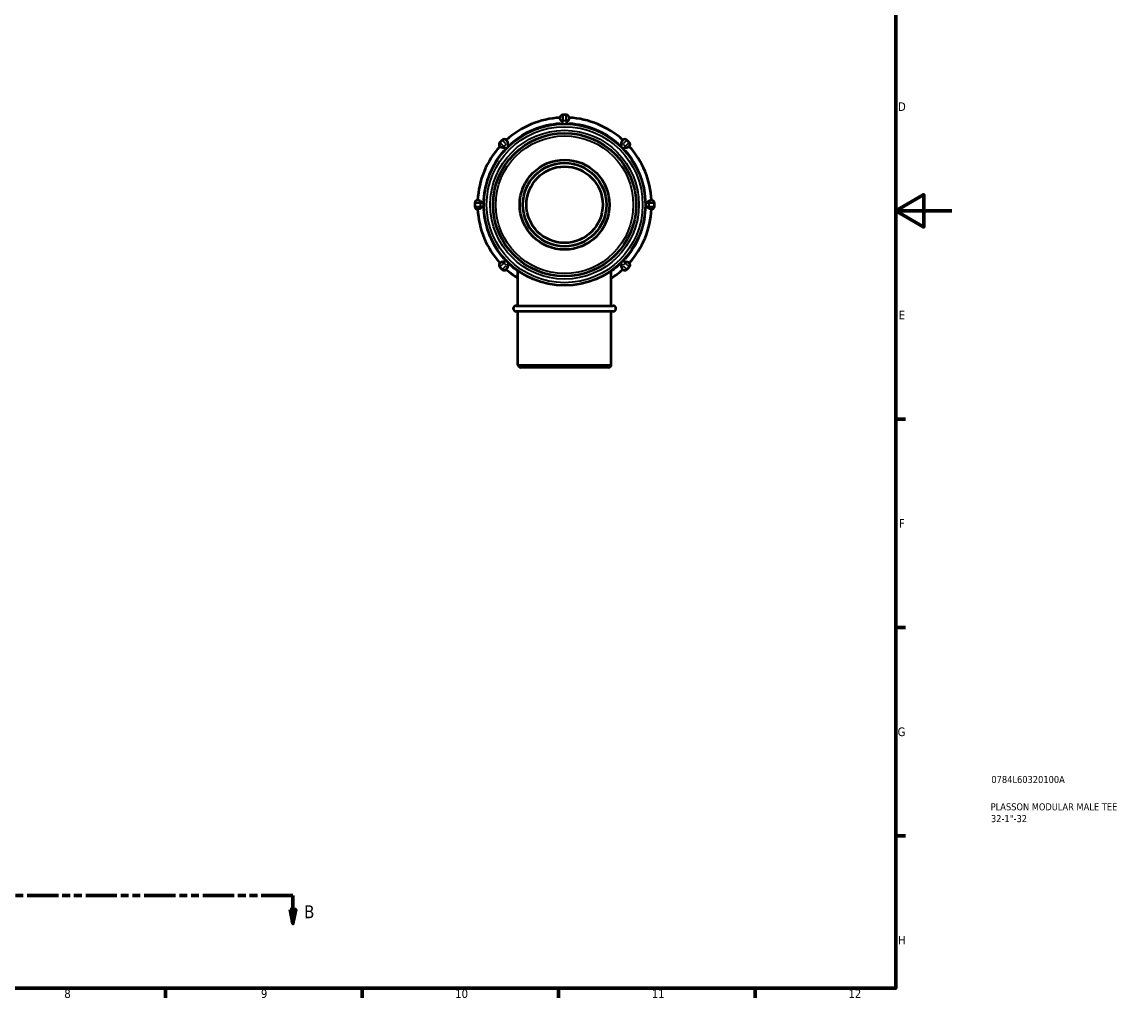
# Model space of a CAD drawing. Header units: millimetres. Extents: x -19 to 903, y 0 to 773.
# Tile 4 of 5: x 510 to 903, y 17 to 364. Entities that reach past the tile are written whole.
import ezdxf

# ---------------------------------------------------------------- set-up
doc = ezdxf.new("R2010")
doc.units = ezdxf.units.MM
doc.linetypes.add('DOUBLE_DASH_CHAIN', pattern=[1.2403, 0.6614, -0.0827, 0.1654, -0.0827, 0.1654, -0.0827])
for name, color, linetype, lineweight in [('Border (ANSI)', 7, 'Continuous', 70), ('Section Line (ANSI)', 7, 'DOUBLE_DASH_CHAIN', 70), ('Title (ISO)', 7, 'Continuous', 50), ('Visible (ANSI)', 7, 'Continuous', 50), ('Visible Narrow (ANSI)', 7, 'Continuous', 35)]:
    doc.layers.add(name, color=color, linetype=linetype, lineweight=lineweight)
doc.styles.add('Label Text (ANSI)', font='tahoma.ttf')
doc.styles.add('Note Text (ANSI)', font='tahoma.ttf')
doc.styles.add('Note Text (ISO)', font='tahoma.ttf')

# ---------------------------------------------------------------- blocks, each defined once
blk = doc.blocks.new('Borders Default Border')
at = {"layer": 'Border (ANSI)'}
for p, q in [((821, 222.75), (824.45, 222.75)), ((821, 148.5), (824.45, 148.5)), ((821, 74.25), (824.45, 74.25)), ((560.67, 20), (560.67, 16.55)), ((630.75, 20), (630.75, 16.55)), ((700.83, 20), (700.83, 16.55)), ((770.92, 20), (770.92, 16.55))]:
    blk.add_line(p, q, dxfattribs=at)
at = {"layer": 'Border (ANSI)', "flags": 128}
for points in [[(20, 20), (20, 574), (821, 574), (821, 20), (20, 20)], [(841, 297), (821, 297), (831, 302.77), (831, 291.23), (821, 297)]]:
    blk.add_lwpolyline(points, dxfattribs=at)
at = {"layer": 'Border (ANSI)', "attachment_point": 7, "style": 'Note Text (ANSI)'}
for s, insert, char_height in [('D', (821.81, 332.6), 3.05), ('E', (822.05, 258.35), 3.05), ('F', (822.14, 184.1), 3.05), ('G', (821.66, 109.79), 3.05), ('H', (821.81, 35.6), 3.05), ('8', (524.63, 16.48), 3.05), ('9', (594.7, 16.49), 3.05), ('10', (663.96, 16.49), 3.048), ('11', (734.04, 16.55), 3.048), ('12', (804.13, 16.55), 3.048)]:
    blk.add_mtext(s, dxfattribs=dict(at, insert=insert, char_height=char_height))
blk = doc.blocks.new('Title Blocks ISO')
at = {"layer": 'Title (ISO)', "color": 232, "true_color": 0xca0064, "style": 'Note Text (ISO)'}
for tag, p in [('PART_NUMBER_001', (34.08, 73.13)), ('DESCRIPTION_001', (33.84, 63.4)), ('DESCRIPTION_002', (33.93, 59.18))]:
    blk.add_attdef(tag, p, '', height=2.5, dxfattribs=at)
blk = doc.blocks.new('2dTransSection0')
at = {"layer": 'Section Line (ANSI)', "linetype": 'DOUBLE_DASH_CHAIN', "ltscale": 16.827274}
blk.add_line((302.67, 53.03), (606.13, 53.03), dxfattribs=at)
at = {"layer": 'Section Line (ANSI)', "linetype": 'Continuous'}
for p, q in [((302.67, 53.03), (313.94, 53.03)), ((302.67, 53.03), (302.67, 48.03)), ((594.86, 53.03), (606.13, 53.03)), ((606.13, 53.03), (606.13, 48.03)), ((301.67, 48.03), (302.67, 43.03)), ((303.67, 48.03), (301.67, 48.03)), ((302.67, 48.03), (302.67, 43.03)), ((302.67, 43.03), (303.67, 48.03)), ((605.13, 48.03), (606.13, 43.03)), ((607.13, 48.03), (605.13, 48.03)), ((606.13, 48.03), (606.13, 43.03)), ((606.13, 43.03), (607.13, 48.03))]:
    blk.add_line(p, q, dxfattribs=at)
at = {"layer": 'Section Line (ANSI)', "linetype": 'Continuous', "flags": 128}
for points in [[(301.67, 48.03), (302.67, 43.03), (303.67, 48.03), (301.67, 48.03)], [(605.13, 48.03), (606.13, 43.03), (607.13, 48.03), (605.13, 48.03)]]:
    blk.add_lwpolyline(points, dxfattribs=at)
at = {"layer": 'Section Line (ANSI)'}
for points in [[(301.67, 48.03), (302.67, 43.03), (303.67, 48.03), (301.67, 48.03)], [(605.13, 48.03), (606.13, 43.03), (607.13, 48.03), (605.13, 48.03)]]:
    blk.add_solid(points, dxfattribs=at)
at = {"layer": 'Section Line (ANSI)', "char_height": 4.57, "attachment_point": 7, "style": 'Label Text (ANSI)'}
for insert in [(295.92, 44.96), (610.09, 44.96)]:
    blk.add_mtext('B', dxfattribs=dict(at, insert=insert))

msp = doc.modelspace()

# ---------------------------------------------------------------- linework, layer by layer
at = {"layer": 'Visible (ANSI)'}
for p, q in [((703.564, 331.177), (702.364, 331.177)), ((701.364, 330.175), (701.364, 330.177)), ((704.564, 330.177), (704.564, 330.175)), ((680.761, 322.229), (679.912, 321.381)), ((679.914, 319.965), (679.912, 319.966)), ((682.175, 322.229), (682.177, 322.227)), ((723.751, 322.227), (723.753, 322.229)), ((726.015, 321.381), (725.167, 322.229)), ((726.015, 319.966), (726.014, 319.965)), ((670.964, 299.777), (670.964, 298.577)), ((671.964, 300.777), (671.966, 300.777)), ((733.961, 300.777), (733.964, 300.777)), ((734.964, 298.577), (734.964, 299.777)), ((671.966, 297.577), (671.964, 297.577)), ((733.964, 297.577), (733.961, 297.577)), ((679.912, 278.388), (679.914, 278.39)), ((679.912, 276.974), (680.761, 276.126)), ((682.177, 276.127), (682.175, 276.126)), ((686.339, 263.177), (686.339, 275.66)), ((719.588, 263.177), (719.588, 275.66)), ((723.753, 276.126), (723.751, 276.127)), ((725.167, 276.126), (726.015, 276.974)), ((726.014, 278.39), (726.015, 278.388)), ((685.677, 263.177), (720.251, 263.177)), ((720.251, 261.177), (685.677, 261.177)), ((686.339, 242.177), (686.339, 261.177)), ((719.588, 242.177), (719.588, 261.177)), ((718.588, 241.177), (687.339, 241.177))]:
    msp.add_line(p, q, dxfattribs=at)
for radius in [28.8, 25.5, 16, 14.88, 13.6]:
    msp.add_circle((702.964, 299.177), radius, dxfattribs=at)
for centre, radius, start, end in [((702.364, 330.177), 1, 90, 180), ((703.564, 330.177), 1, 0, 90), ((702.964, 299.177), 31.04, 92.9547, 132.0453), ((702.964, 299.177), 31.04, 47.9547, 87.0453), ((702.964, 299.177), 31.04, 137.9547, 177.0453), ((680.619, 320.673), 1, 135, 225), ((681.468, 321.522), 1, 45, 135), ((724.46, 321.522), 1, 45, 135), ((725.308, 320.673), 1, 315, 45), ((702.964, 299.177), 31.04, 2.9547, 42.0453), ((671.964, 299.777), 1, 90, 180), ((733.964, 299.777), 1, 0, 90), ((671.964, 298.577), 1, 180, 270), ((702.964, 299.177), 31.04, 182.9547, 222.0453), ((702.964, 299.177), 31.04, 317.9547, 357.0453), ((733.964, 298.577), 1, 270, 0), ((680.619, 277.681), 1, 135, 225), ((681.468, 276.833), 1, 225, 315), ((702.964, 299.177), 31.04, 227.9547, 237.61653), ((702.964, 299.177), 31.04, 302.38347, 312.0453), ((724.46, 276.833), 1, 225, 315), ((725.308, 277.681), 1, 315, 45), ((685.677, 262.177), 1, 90, 270), ((720.251, 262.177), 1, 270, 90), ((687.339, 242.177), 1, 180, 270), ((718.588, 242.177), 1, 270, 0)]:
    msp.add_arc(centre, radius, start, end, dxfattribs=at)
for points, knots in [([(701.691, 329.177), (701.662, 329.222), (701.635, 329.269), (701.531, 329.463), (701.473, 329.611), (701.395, 329.876), (701.378, 329.983), (701.363, 330.124), (701.364, 330.167), (701.364, 330.175)], [0.58277189, 0.58277189, 0.58277189, 0.58277189, 0.5979938, 0.5979938, 0.64463669, 0.64463669, 0.69110055, 0.69110055, 0.73349011, 0.73349011, 0.73349011, 0.73349011]), ([(702.364, 328.211), (702.362, 328.213), (702.361, 328.215), (702.216, 328.417), (702.071, 328.618), (701.849, 328.936), (701.766, 329.059), (701.691, 329.177)], [-0.80041227, -0.80041227, -0.80041227, -0.80041227, -0.79964564, -0.79964564, -0.72583817, -0.72583817, -0.67878962, -0.67878962, -0.67878962, -0.67878962]), ([(704.237, 329.177), (704.161, 329.059), (704.078, 328.936), (703.856, 328.618), (703.712, 328.417), (703.567, 328.215), (703.565, 328.213), (703.564, 328.211)], [-0.12080219, -0.12080219, -0.12080219, -0.12080219, -0.0737746, -0.0737746, 0, 0, 0.0007663, 0.0007663, 0.0007663, 0.0007663]), ([(704.564, 330.175), (704.564, 330.166), (704.565, 330.116), (704.544, 329.946), (704.52, 329.818), (704.415, 329.508), (704.341, 329.343), (704.243, 329.187), (704.24, 329.182), (704.237, 329.177)], [0.74265052, 0.74265052, 0.74265052, 0.74265052, 0.7887085, 0.7887085, 0.83928616, 0.83928616, 0.88859144, 0.88859144, 0.89009181, 0.89009181, 0.89009181, 0.89009181]), ([(680.85, 319.49), (680.798, 319.502), (680.746, 319.516), (680.536, 319.58), (680.39, 319.643), (680.147, 319.776), (680.06, 319.838), (679.949, 319.928), (679.919, 319.959), (679.914, 319.965)], [0.58277189, 0.58277189, 0.58277189, 0.58277189, 0.5979938, 0.5979938, 0.64463669, 0.64463669, 0.69110055, 0.69110055, 0.73349011, 0.73349011, 0.73349011, 0.73349011]), ([(682.009, 319.283), (682.007, 319.284), (682.004, 319.284), (681.759, 319.324), (681.515, 319.364), (681.133, 319.432), (680.987, 319.46), (680.85, 319.49)], [-0.80041227, -0.80041227, -0.80041227, -0.80041227, -0.79964564, -0.79964564, -0.72583817, -0.72583817, -0.67878962, -0.67878962, -0.67878962, -0.67878962]), ([(682.177, 322.227), (682.183, 322.221), (682.219, 322.186), (682.325, 322.052), (682.398, 321.945), (682.543, 321.651), (682.607, 321.482), (682.648, 321.301), (682.65, 321.296), (682.651, 321.291)], [0.74265052, 0.74265052, 0.74265052, 0.74265052, 0.7887085, 0.7887085, 0.83928616, 0.83928616, 0.88859144, 0.88859144, 0.89009181, 0.89009181, 0.89009181, 0.89009181]), ([(682.651, 321.291), (682.681, 321.154), (682.709, 321.008), (682.777, 320.626), (682.817, 320.382), (682.857, 320.137), (682.858, 320.134), (682.858, 320.132)], [-0.12080219, -0.12080219, -0.12080219, -0.12080219, -0.0737746, -0.0737746, 0, 0, 0.0007663, 0.0007663, 0.0007663, 0.0007663]), ([(723.069, 320.132), (723.07, 320.134), (723.07, 320.137), (723.111, 320.382), (723.15, 320.626), (723.219, 321.008), (723.246, 321.154), (723.277, 321.291)], [-0.80041227, -0.80041227, -0.80041227, -0.80041227, -0.79964564, -0.79964564, -0.72583817, -0.72583817, -0.67878962, -0.67878962, -0.67878962, -0.67878962]), ([(723.277, 321.291), (723.288, 321.343), (723.302, 321.395), (723.366, 321.606), (723.43, 321.751), (723.562, 321.994), (723.625, 322.082), (723.715, 322.192), (723.745, 322.222), (723.751, 322.227)], [0.58277189, 0.58277189, 0.58277189, 0.58277189, 0.5979938, 0.5979938, 0.64463669, 0.64463669, 0.69110055, 0.69110055, 0.73349011, 0.73349011, 0.73349011, 0.73349011]), ([(725.077, 319.49), (724.94, 319.46), (724.795, 319.432), (724.413, 319.364), (724.168, 319.324), (723.923, 319.284), (723.921, 319.284), (723.918, 319.283)], [-0.12080219, -0.12080219, -0.12080219, -0.12080219, -0.0737746, -0.0737746, 0, 0, 0.0007663, 0.0007663, 0.0007663, 0.0007663]), ([(726.014, 319.965), (726.008, 319.959), (725.972, 319.922), (725.838, 319.816), (725.731, 319.743), (725.437, 319.598), (725.268, 319.534), (725.088, 319.493), (725.083, 319.491), (725.077, 319.49)], [0.74265052, 0.74265052, 0.74265052, 0.74265052, 0.7887085, 0.7887085, 0.83928616, 0.83928616, 0.88859144, 0.88859144, 0.89009181, 0.89009181, 0.89009181, 0.89009181]), ([(671.966, 300.777), (671.97, 300.777), (671.979, 300.777), (672.039, 300.776), (672.13, 300.771), (672.389, 300.714), (672.542, 300.666), (672.792, 300.551), (672.881, 300.504), (672.964, 300.451)], [0.24382749, 0.24382749, 0.24382749, 0.24382749, 0.26311619, 0.26311619, 0.31707481, 0.31707481, 0.36783045, 0.36783045, 0.39599632, 0.39599632, 0.39599632, 0.39599632]), ([(672.964, 300.451), (673.082, 300.375), (673.205, 300.292), (673.523, 300.07), (673.724, 299.925), (673.926, 299.78), (673.928, 299.779), (673.93, 299.777)], [-0.12080219, -0.12080219, -0.12080219, -0.12080219, -0.0737746, -0.0737746, 0, 0, 0.0007663, 0.0007663, 0.0007663, 0.0007663]), ([(731.998, 299.777), (732, 299.779), (732.002, 299.78), (732.204, 299.925), (732.404, 300.07), (732.723, 300.292), (732.845, 300.375), (732.964, 300.451)], [-0.80041227, -0.80041227, -0.80041227, -0.80041227, -0.79964564, -0.79964564, -0.72583817, -0.72583817, -0.67878962, -0.67878962, -0.67878962, -0.67878962]), ([(732.964, 300.451), (733.009, 300.479), (733.056, 300.507), (733.249, 300.61), (733.397, 300.668), (733.663, 300.746), (733.769, 300.763), (733.911, 300.778), (733.953, 300.777), (733.961, 300.777)], [0.58277189, 0.58277189, 0.58277189, 0.58277189, 0.5979938, 0.5979938, 0.64463669, 0.64463669, 0.69110055, 0.69110055, 0.73349011, 0.73349011, 0.73349011, 0.73349011]), ([(672.964, 297.904), (672.919, 297.875), (672.872, 297.848), (672.678, 297.745), (672.53, 297.687), (672.265, 297.609), (672.158, 297.591), (672.017, 297.577), (671.974, 297.577), (671.966, 297.577)], [0.58277189, 0.58277189, 0.58277189, 0.58277189, 0.5979938, 0.5979938, 0.64463669, 0.64463669, 0.69110055, 0.69110055, 0.73349011, 0.73349011, 0.73349011, 0.73349011]), ([(673.93, 298.577), (673.928, 298.576), (673.926, 298.574), (673.724, 298.43), (673.523, 298.285), (673.205, 298.063), (673.082, 297.98), (672.964, 297.904)], [-0.80041227, -0.80041227, -0.80041227, -0.80041227, -0.79964564, -0.79964564, -0.72583817, -0.72583817, -0.67878962, -0.67878962, -0.67878962, -0.67878962]), ([(732.964, 297.904), (732.845, 297.98), (732.723, 298.063), (732.404, 298.285), (732.204, 298.43), (732.002, 298.574), (732, 298.576), (731.998, 298.577)], [-0.12080219, -0.12080219, -0.12080219, -0.12080219, -0.0737746, -0.0737746, 0, 0, 0.0007663, 0.0007663, 0.0007663, 0.0007663]), ([(733.961, 297.577), (733.958, 297.577), (733.948, 297.577), (733.889, 297.579), (733.797, 297.584), (733.538, 297.641), (733.386, 297.689), (733.135, 297.804), (733.047, 297.851), (732.964, 297.904)], [0.24382749, 0.24382749, 0.24382749, 0.24382749, 0.26311619, 0.26311619, 0.31707481, 0.31707481, 0.36783045, 0.36783045, 0.39599632, 0.39599632, 0.39599632, 0.39599632]), ([(679.914, 278.39), (679.92, 278.396), (679.955, 278.433), (680.089, 278.538), (680.196, 278.612), (680.49, 278.757), (680.659, 278.821), (680.84, 278.862), (680.845, 278.863), (680.85, 278.864)], [0.74265052, 0.74265052, 0.74265052, 0.74265052, 0.7887085, 0.7887085, 0.83928616, 0.83928616, 0.88859144, 0.88859144, 0.89009181, 0.89009181, 0.89009181, 0.89009181]), ([(680.85, 278.864), (680.987, 278.895), (681.133, 278.922), (681.515, 278.991), (681.759, 279.03), (682.004, 279.071), (682.007, 279.071), (682.009, 279.072)], [-0.12080219, -0.12080219, -0.12080219, -0.12080219, -0.0737746, -0.0737746, 0, 0, 0.0007663, 0.0007663, 0.0007663, 0.0007663]), ([(682.651, 277.064), (682.639, 277.012), (682.626, 276.959), (682.562, 276.749), (682.498, 276.604), (682.366, 276.361), (682.303, 276.273), (682.213, 276.163), (682.182, 276.133), (682.177, 276.127)], [0.58277189, 0.58277189, 0.58277189, 0.58277189, 0.5979938, 0.5979938, 0.64463669, 0.64463669, 0.69110055, 0.69110055, 0.73349011, 0.73349011, 0.73349011, 0.73349011]), ([(682.858, 278.223), (682.858, 278.221), (682.857, 278.218), (682.817, 277.973), (682.777, 277.729), (682.709, 277.347), (682.681, 277.201), (682.651, 277.064)], [-0.80041227, -0.80041227, -0.80041227, -0.80041227, -0.79964564, -0.79964564, -0.72583817, -0.72583817, -0.67878962, -0.67878962, -0.67878962, -0.67878962]), ([(723.277, 277.064), (723.246, 277.201), (723.219, 277.347), (723.15, 277.729), (723.111, 277.973), (723.07, 278.218), (723.07, 278.221), (723.069, 278.223)], [-0.12080219, -0.12080219, -0.12080219, -0.12080219, -0.0737746, -0.0737746, 0, 0, 0.0007663, 0.0007663, 0.0007663, 0.0007663]), ([(723.751, 276.127), (723.745, 276.133), (723.708, 276.169), (723.603, 276.303), (723.53, 276.41), (723.384, 276.704), (723.32, 276.873), (723.279, 277.053), (723.278, 277.059), (723.277, 277.064)], [0.74265052, 0.74265052, 0.74265052, 0.74265052, 0.7887085, 0.7887085, 0.83928616, 0.83928616, 0.88859144, 0.88859144, 0.89009181, 0.89009181, 0.89009181, 0.89009181]), ([(723.918, 279.072), (723.921, 279.071), (723.923, 279.071), (724.168, 279.03), (724.413, 278.991), (724.795, 278.922), (724.94, 278.895), (725.077, 278.864)], [-0.80041227, -0.80041227, -0.80041227, -0.80041227, -0.79964564, -0.79964564, -0.72583817, -0.72583817, -0.67878962, -0.67878962, -0.67878962, -0.67878962]), ([(725.077, 278.864), (725.129, 278.853), (725.182, 278.839), (725.392, 278.775), (725.537, 278.711), (725.781, 278.579), (725.868, 278.516), (725.978, 278.426), (726.008, 278.396), (726.014, 278.39)], [0.58277189, 0.58277189, 0.58277189, 0.58277189, 0.5979938, 0.5979938, 0.64463669, 0.64463669, 0.69110055, 0.69110055, 0.73349011, 0.73349011, 0.73349011, 0.73349011])]:
    msp.add_open_spline(points, degree=3, knots=knots, dxfattribs=at)
at = {"layer": 'Visible Narrow (ANSI)'}
for p, q in [((702.364, 331.177), (702.364, 331.173)), ((702.364, 331.156), (702.364, 329.327)), ((703.564, 331.173), (703.564, 331.177)), ((703.564, 329.327), (703.564, 331.156)), ((702.327, 329.177), (701.718, 329.177)), ((702.364, 328.259), (702.364, 329.129)), ((702.424, 329.177), (703.504, 329.177)), ((703.564, 329.129), (703.564, 328.259)), ((704.209, 329.177), (703.601, 329.177)), ((679.912, 321.381), (679.915, 321.377)), ((679.927, 321.365), (681.22, 320.072)), ((680.764, 322.226), (680.761, 322.229)), ((682.069, 320.921), (680.776, 322.214)), ((681.3, 319.94), (680.87, 319.51)), ((681.975, 319.317), (681.36, 319.932)), ((681.369, 320.009), (682.132, 320.772)), ((682.631, 321.271), (682.201, 320.841)), ((682.209, 320.781), (682.824, 320.166)), ((723.104, 320.166), (723.719, 320.781)), ((723.727, 320.841), (723.296, 321.271)), ((723.795, 320.772), (724.559, 320.009)), ((725.152, 322.214), (723.859, 320.921)), ((724.567, 319.932), (723.952, 319.317)), ((725.058, 319.51), (724.627, 319.94)), ((724.707, 320.072), (726, 321.365)), ((725.167, 322.229), (725.164, 322.226)), ((726.012, 321.377), (726.015, 321.381)), ((670.968, 299.777), (670.964, 299.777)), ((672.814, 299.777), (670.985, 299.777)), ((672.964, 300.423), (672.964, 299.814)), ((672.964, 298.637), (672.964, 299.717)), ((673.012, 299.777), (673.882, 299.777)), ((732.046, 299.777), (732.915, 299.777)), ((732.964, 299.814), (732.964, 300.423)), ((732.964, 299.717), (732.964, 298.637)), ((734.942, 299.777), (733.114, 299.777)), ((734.964, 299.777), (734.959, 299.777)), ((670.964, 298.577), (670.968, 298.577)), ((670.985, 298.577), (672.814, 298.577)), ((672.964, 298.54), (672.964, 297.932)), ((673.882, 298.577), (673.012, 298.577)), ((732.915, 298.577), (732.046, 298.577)), ((732.964, 297.932), (732.964, 298.54)), ((733.114, 298.577), (734.942, 298.577)), ((734.959, 298.577), (734.964, 298.577)), ((679.915, 276.977), (679.912, 276.974)), ((681.22, 278.282), (679.927, 276.989)), ((680.761, 276.126), (680.764, 276.129)), ((680.776, 276.141), (682.069, 277.434)), ((680.87, 278.845), (681.3, 278.415)), ((681.36, 278.423), (681.975, 279.037)), ((682.132, 277.582), (681.369, 278.346)), ((682.201, 277.514), (682.631, 277.084)), ((682.824, 278.189), (682.209, 277.574)), ((723.719, 277.574), (723.104, 278.189)), ((723.296, 277.084), (723.727, 277.514)), ((724.559, 278.346), (723.795, 277.582)), ((723.859, 277.434), (725.152, 276.141)), ((723.952, 279.037), (724.567, 278.423)), ((724.627, 278.415), (725.058, 278.845)), ((726, 276.989), (724.707, 278.282)), ((725.164, 276.129), (725.167, 276.126)), ((726.015, 276.974), (726.012, 276.977)), ((686.544, 242.177), (719.384, 242.177))]:
    msp.add_line(p, q, dxfattribs=at)
for radius in [27.8, 26.5, 24.5]:
    msp.add_circle((702.964, 299.177), radius, dxfattribs=at)
for start, end in [(93.31549, 131.68451), (48.31549, 86.68451), (138.31549, 176.68451), (3.31549, 41.68451), (183.31549, 221.68451), (318.31549, 356.68451), (226.62856, 234.63275), (305.36725, 313.37144)]:
    msp.add_arc((702.964, 299.177), 29.04, start, end, dxfattribs=at)
for centre, major_axis, start_param, end_param in [((702.364, 330.175), (-1, 0), 4.7909288, 6.2046455), ((703.564, 330.175), (1, 0), 0.0785398, 1.4922565), ((680.621, 320.672), (-0.707, -0.707), 4.7909288, 6.2046455), ((681.469, 321.52), (0.707, 0.707), 0.0785398, 1.4922565), ((724.458, 321.52), (-0.707, 0.707), 4.7909288, 6.2046455), ((725.307, 320.672), (0.707, -0.707), 0.0785398, 1.4922565), ((671.966, 299.777), (0, 1), 0.0785398, 1.4922565), ((733.961, 299.777), (0, 1), 4.7909288, 6.2046455), ((671.966, 298.577), (0, -1), 4.7909288, 6.2046455), ((733.961, 298.577), (0, -1), 0.0785398, 1.4922565), ((680.621, 277.683), (-0.707, 0.707), 0.0785398, 1.4922565), ((681.469, 276.835), (0.707, -0.707), 4.7909288, 6.2046455), ((724.458, 276.835), (-0.707, -0.707), 0.0785398, 1.4922565), ((725.307, 277.683), (0.707, 0.707), 4.7909288, 6.2046455)]:
    msp.add_ellipse(centre, major_axis=major_axis, ratio=0.99747, start_param=start_param, end_param=end_param, dxfattribs=at)

# ---------------------------------------------------------------- block references
msp.add_blockref('Borders Default Border', (0, 0))
msp.add_blockref('Title Blocks ISO', (821, 20)).add_auto_attribs({'PART_NUMBER_001': '0784L60320100A', 'DESCRIPTION_001': 'PLASSON MODULAR MALE TEE', 'DESCRIPTION_002': '32-1"-32'})
at = {"layer": 'Section Line (ANSI)'}
msp.add_blockref('2dTransSection0', (0, 0), dxfattribs=at)

doc.saveas('drawing.dxf')
